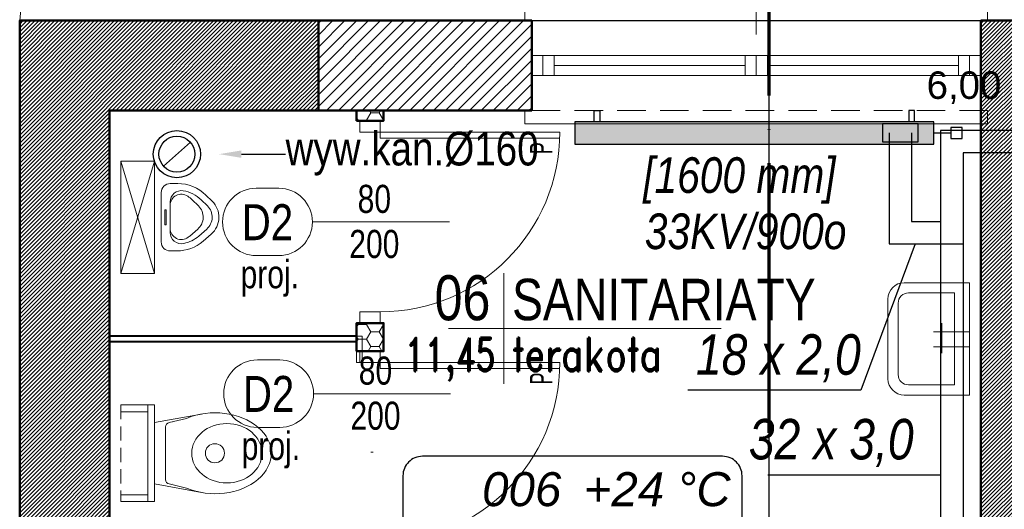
# Model space of a CAD drawing. Header units: centimetres. Extents: x -2715 to 104803, y -2927 to 32152.
# Tile 35 of 72: x 86216 to 86654, y 989 to 1207. Entities that reach past the tile are written whole.
import ezdxf
from ezdxf import colors
from ezdxf.entities.mleader import LeaderData, LeaderLine
from ezdxf.enums import TextEntityAlignment as Align
from ezdxf.lldxf.tags import DXFTag
from ezdxf.math import Vec2, Vec3

# ---------------------------------------------------------------- set-up
doc = ezdxf.new("R2010")
doc.units = ezdxf.units.CM
doc.header["$MEASUREMENT"] = 0
for name, pattern in [('ACAD_ISO04W100', [30, 24, -3, 0, -3]), ('DASHDOT2', [0.5, 0.25, -0.125, 0, -0.125]), ('DASHED', [19.05, 12.7, -6.35]), ('HIDDENX2', [19.05, 12.7, -6.35])]:
    doc.linetypes.add(name, pattern=pattern)
for name, color, linetype, lineweight in [('0_TXT', 252, 'Continuous', 15), ('0_TXT niewidoczne', 252, 'Continuous', 15), ('1_ doors proj.', 252, 'Continuous', 15), ('1_ hatch', 252, 'Continuous', 9), ('1_ hatch proj.', 252, 'Continuous', 9), ('1_ przerywana  S_CONSTRUCTION', 252, 'DASHDOT2', 25), ('1_ view 1', 252, 'Continuous', 15), ('1_ view 3', 252, 'Continuous', 9), ('1_ wall DIV', 252, 'Continuous', 40), ('1_ wall STRUCT', 252, 'Continuous', 50), ('1_ wall STRUCT proj.', 252, 'Continuous', 50), ('1_ wall STRUCT-DIV rozbiorka', 252, 'Continuous', 9), ('1_ windows proj.', 252, 'Continuous', 15), ('2_ doors description proj.', 252, 'Continuous', 15), ('2_ equipment istn.', 252, 'Continuous', 9), ('przekroj projektowany', 10, 'ACAD_ISO04W100', 70)]:
    doc.layers.add(name, color=color, linetype=linetype, lineweight=lineweight)
for name, color, linetype in [('1_ dach - osie', 252, 'DASHDOT'), ('3_KRATA_dzrwi istn.', 252, 'Continuous'), ('3_KRATA_okno istn.', 252, 'ZIGZAG'), ('IS_Grzejniki_Plan_rzut', 90, 'SOLID'), ('IS_Powrót', 240, 'Continuous'), ('IS_Text_Armatury_Therm', 7, 'Continuous'), ('IS_Text_Konstrukcji', 7, 'Continuous'), ('IS_Text_Odbiornikow_Therm', 7, 'Continuous'), ('IS_Zasilanie', 240, 'SOLID')]:
    doc.layers.add(name, color=color, linetype=linetype)
for name, color, linetype, true_color in [('IS_Armatura_podłączeniowa_grz._dolnozas.', 7, 'SOLID', 0x000000), ('IS_Armatura_Therm', 7, 'SOLID', 0x000000), ('IS_Opisy_działek_Therm', 7, 'SOLID', 0x000000)]:
    doc.layers.add(name, color=color, linetype=linetype, true_color=true_color)
doc.styles.add('ARIAL', font='arial.ttf', dxfattribs={"width": 0.8})
doc.styles.add('BIKTS', font='bikromsw.shx', dxfattribs={"width": 0.85})
doc.styles.add('H_POM', font='ARIALN.TTF', dxfattribs={"width": 0.7, "height": 18})
doc.styles.get("Standard").update_dxf_attribs({"font": 'ARIALN.TTF'})
doc.styles.add('TXT_D', font='arial.ttf')
doc.styles.add('TXT_M', font='romans.shx', dxfattribs={"width": 0.75, "oblique": 15})
doc.styles.add('TXT_S', font='romand.shx')
tags = doc.linetypes.add('Dash', pattern=[15, 10, -5]).pattern_tags.tags
tags[6:7] = [DXFTag(74, 4), DXFTag(75, 0), DXFTag(340, '0'), DXFTag(46, 0.0), DXFTag(50, 0.0), DXFTag(44, 0.0), DXFTag(45, 0.0)]
tags[4:5] = [DXFTag(74, 4), DXFTag(75, 0), DXFTag(340, '0'), DXFTag(46, 0.0), DXFTag(50, 0.0), DXFTag(44, 0.0), DXFTag(45, 0.0)]
tags = doc.linetypes.add('DASHDOT', pattern=[20, 10, -5, 0, -5]).pattern_tags.tags
tags[10:11] = [DXFTag(74, 4), DXFTag(75, 0), DXFTag(340, '0'), DXFTag(46, 0.0), DXFTag(50, 0.0), DXFTag(44, 0.0), DXFTag(45, 0.0)]
tags[8:9] = [DXFTag(74, 4), DXFTag(75, 0), DXFTag(340, '0'), DXFTag(46, 0.0), DXFTag(50, 0.0), DXFTag(44, 0.0), DXFTag(45, 0.0)]
tags[6:7] = [DXFTag(74, 4), DXFTag(75, 0), DXFTag(340, '0'), DXFTag(46, 0.0), DXFTag(50, 0.0), DXFTag(44, 0.0), DXFTag(45, 0.0)]
tags[4:5] = [DXFTag(74, 4), DXFTag(75, 0), DXFTag(340, '0'), DXFTag(46, 0.0), DXFTag(50, 0.0), DXFTag(44, 0.0), DXFTag(45, 0.0)]
doc.linetypes.add('FENCELINE9', pattern='A,1e-09,[163,AAA.SHX,S=1,R=0,X=0,Y=0],1.5,-0.5', length=2)
doc.linetypes.add('Rozbiö˘ka', pattern='A,7,[121,msgB.shx,S=1,R=0,X=0.5,Y=-1.826635],7', length=14)
tags = doc.linetypes.add('SOLID', pattern=[10, 10, 0]).pattern_tags.tags
tags[6:7] = [DXFTag(74, 4), DXFTag(75, 0), DXFTag(340, '0'), DXFTag(46, 0.0), DXFTag(50, 0.0), DXFTag(44, 0.0), DXFTag(45, 0.0)]
tags[4:5] = [DXFTag(74, 4), DXFTag(75, 0), DXFTag(340, '0'), DXFTag(46, 0.0), DXFTag(50, 0.0), DXFTag(44, 0.0), DXFTag(45, 0.0)]
doc.linetypes.add('ZIGZAG', pattern='A,0.0001,-0.2,[131,IS_LineDef.shx,S=0.2,R=0,X=-0.2,Y=0],-0.4,[131,IS_LineDef.shx,S=0.2,R=180,X=0.2,Y=0],-0.2', length=0.8001)

# ---------------------------------------------------------------- blocks, each defined once
blk = doc.blocks.new('PISUAR MINI')
for p, q in [((-11, 5), (11, 5)), ((-15, -2.36), (-15, 1)), ((-6.86, 1), (6.78, 1)), ((15, -1.92), (15, 1)), ((8.35, -7.72), (5.27, -11.29)), ((-7.74, -8.84), (-5.04, -11.6)), ((-7.74, -12.84), (-5.04, -15.6)), ((8.35, -11.72), (5.27, -15.29)), ((-9.88, -14.93), (-7.19, -17.7)), ((10.62, -13.69), (7.54, -17.25))]:
    blk.add_line(p, q)
blk.add_lwpolyline([(25, 8), (-25, 8), (-25, 23), (25, 23), (25, 8), (-25, 23), (25, 23), (-25, 8)])
blk.add_lwpolyline([(-3.32, 3.42), (3.32, 3.42), (3.32, 2.71), (-3.32, 2.71)], close=True)
for centre, radius, start, end in [((-11, 1), 4, 90, 180), ((11, 1), 4, 0, 90), ((-6.86, -4), 5, 90, 189.4289), ((-5.26, -4), 5, 90, 214.3206), ((4.94, -4), 5, 322.5192, 90), ((6.78, -4), 5, 347.9658, 90), ((3, -2.36), 18, 180, 224.301), ((-3, -1.92), 18, 319.1588, 0), ((3, -2.36), 15, 189.4289, 224.301), ((3, 1.64), 15, 214.3206, 224.301), ((-3, -1.92), 15, 319.1588, 347.9658), ((-3, 2.08), 15, 319.1588, 322.5192), ((-0.03, -6.71), 7, 224.301, 319.1588), ((-0.03, -10.71), 10, 224.301, 319.1588), ((-0.03, -10.71), 7, 224.301, 319.1588)]:
    blk.add_arc(centre, radius, start, end)
blk = doc.blocks.new('WC do stelaża')
at = {"lineweight": 9}
for p, q in [((-21.5, 0), (-21.5, -15)), ((-18.5, 0), (-18.5, -12)), ((18.5, -12), (18.5, 0)), ((21.5, -15), (21.5, 0)), ((21.5, -12), (-21.5, -12)), ((21.5, -15), (-21.5, -15))]:
    blk.add_line(p, q, dxfattribs=at)
at = {"linetype": 'DASHED', "lineweight": 9, "ltscale": 0.5}
blk.add_line((21.5, 0), (-21.5, 0), dxfattribs=at)
for p, q in [((-13.66, -15), (-17.45, -35.88)), ((13.66, -15), (17.45, -35.88)), ((-15.52, -29.33), (-13.66, -21.53)), ((-11.71, -19.99), (11.71, -19.99)), ((15.52, -29.33), (13.66, -21.53)), ((-13.66, -23.13), (-13.66, -23.13)), ((13.66, -23.13), (13.66, -23.13))]:
    blk.add_line(p, q)
at = {"lineweight": 13}
blk.add_circle((0, -41.93), 4.26, dxfattribs=at)
for centre, start, end in [((-11.71, -21.99), 90, 166.5968), ((11.71, -21.99), 13.4032, 90)]:
    blk.add_arc(centre, 2, start, end)
at = {"extrusion": (0, 0, -1)}
blk.add_ellipse((0, -42), major_axis=(0, 25), ratio=0.72, start_param=1.03929, end_param=5.243895, dxfattribs=at)
at = {"lineweight": 13}
blk.add_ellipse((0, -47.25), major_axis=(0, 15.64), ratio=0.845898, dxfattribs=at)
blk = doc.blocks.new('UMYWALKA')
for p, q in [((32, 55), (0, 55)), ((0, 55), (0, 0)), ((7.48, 50), (7.48, 5)), ((30, 50), (7.48, 50)), ((35, 10), (35, 45)), ((40, 8), (40, 47)), ((13.59, 34.46), (13.59, 19.84)), ((17.77, 31.32), (0, 31.32)), ((17.77, 24.01), (0, 24.01)), ((7.48, 5), (30, 5)), ((0, 0), (32, 0))]:
    blk.add_line(p, q)
for centre, radius, start, end in [((32, 47), 8, 0, 90), ((30, 45), 5, 0, 90), ((30, 10), 5, 270, 0), ((32, 8), 8, 270, 0)]:
    blk.add_arc(centre, radius, start, end)
blk = doc.blocks.new('MET')
at = {"layer": '0_TXT niewidoczne'}
for p, q in [((0, -20), (0, 20)), ((-20, 0), (78.66, 0))]:
    blk.add_line(p, q, dxfattribs=at)
at = {"style": 'TXT_D', "width": 0.8, "flags": 4}
blk.add_attdef('NUMER', text='', height=15, dxfattribs=at).set_placement((-6.73, 3.76), align=Align.RIGHT)
blk.add_attdef('NAZWA', (4.15, 3.76), '', height=15, dxfattribs=at)
at = {"layer": '0_TXT niewidoczne', "style": 'TXT_M', "width": 0.8, "flags": 4}
blk.add_attdef('M2', text='', height=12, dxfattribs=at).set_placement((-6.06, -15.36), align=Align.RIGHT)
blk.add_attdef('POSADZKA', (4.15, -15.36), '', height=12, dxfattribs=at)
blk = doc.blocks.new('vcxbvnbnbvmn')
at = {"color": 7}
for points in [[(-200, 15.5), (-203, 15.5), (-203, 21.5), (3, 21.5), (3, 21.5), (3, 15.5), (0, 15.5)], [(-200, -24.5), (-203, -24.5), (-203, -30.5), (3, -30.5), (3, -27.5), (3, -24.5), (0, -24.5)]]:
    blk.add_lwpolyline(points, dxfattribs=at)
at = {"color": 253, "linetype": 'HIDDENX2'}
for points in [[(-200, 15.5), (0, 15.5)], [(-200, -24.5), (0, -24.5)]]:
    blk.add_lwpolyline(points, dxfattribs=at)
for points in [[(-200, 0), (-195, 0), (-195, -9), (-200, -9), (-200, 0)], [(-195, 0), (-105, 0)], [(-195, 0), (-190, 0), (-190, -9), (-195, -9), (-195, 0)], [(-105, 0), (-100, 0), (-100, -9), (-105, -9), (-105, 0)], [(-100, 0), (-95, 0), (-95, -9), (-100, -9), (-100, 0)], [(-95, 0), (-5, 0)], [(-10, 0), (-5, 0), (-5, -9), (-10, -9), (-10, 0)], [(-5, 0), (0, 0), (0, -9), (-5, -9), (-5, 0)], [(-190, -4.5), (-105, -4.5)], [(-95, -4.5), (-10, -4.5)], [(-195, -9), (-105, -9)], [(-95, -9), (-5, -9)]]:
    blk.add_lwpolyline(points)
blk = doc.blocks.new('gfdgfhgfjhgjhgjhgjh')
for p, q in [((-9.09, -5), (-9.09, 0)), ((0, 0), (0, -5)), ((0, -5), (-9.09, -5)), ((0, -5), (80, -5)), ((0, -7.73), (79.95, -7.73)), ((-9.09, -85), (0, -85)), ((0, -85), (0, -90))]:
    blk.add_line(p, q)
for points in [[(0, 0), (-9.09, 0), (-9.09, -5), (0, -5)], [(0, -85), (-9.09, -85), (-9.09, -90), (0, -90)]]:
    blk.add_lwpolyline(points, close=True)
for points in [[(0, -5), (0, -7.73)], [(-3.18, -45), (-4.18, -45)]]:
    blk.add_lwpolyline(points)
blk.add_arc((0, -5), 80, 270, 0)
at = {"insert": (66.67, -14.86), "char_height": 10, "width": 6.2032, "attachment_point": 1, "rotation": 90, "style": 'H_POM'}
blk.add_mtext('P', dxfattribs=at)
blk = doc.blocks.new('_OZN.DRZWI')
blk.add_line((0, 0), (61.07, 0))
blk.add_lwpolyline([(-15, 15, -1), (-15, -15), (-25, -15, -1), (-25, 15)], format="xyb", close=True)
at = {"style": 'BIKTS', "width": 0.8}
blk.add_attdef('WYSOK', text='', height=8, rotation=0, dxfattribs=at).set_placement((27.59, 12.75), align=Align.TOP_CENTER)
for p in [(-20, 0), (75.14, 0)]:
    blk.add_attdef('OZN', text='', height=8, rotation=0, dxfattribs=at).set_placement(p, align=Align.MIDDLE)
blk.add_attdef('SZEROK', text='', height=8, rotation=0, dxfattribs=at).set_placement((27.59, -12.4), align=Align.CENTER)
blk = doc.blocks.new('GRFHGFJNHGJMKH')
at = {"layer": '1_ dach - osie'}
blk.add_line((0, -1754.68), (0, 0), dxfattribs=at)
at = {"layer": 'przekroj projektowany', "ltscale": 5}
blk.add_line((0, -255.74), (0, 33.98), dxfattribs=at)

msp = doc.modelspace()

# ---------------------------------------------------------------- hatches: boundary and pattern name
at = {"layer": '1_ hatch'}
h = msp.add_hatch(dxfattribs=at)
h.set_pattern_fill('ANSI31', color=256, scale=10)
h.paths.add_polyline_path([(86255.57, 517.9), (86215.57, 517.9), (86215.55, 1206.93), (86348.55, 1206.93), (86348.55, 1166.93), (86255.55, 1166.93), (86255.55, 861.93), (86440.51, 861.93), (86440.51, 831.93), (86251.55, 831.93), (86251.55, 705.93), (86429.55, 705.93), (86429.55, 681.93), (86255.55, 681.93)])
h = msp.add_hatch(dxfattribs=at)
h.set_pattern_fill('ANSI31', color=256, scale=10)
h.paths.add_polyline_path([(86685.55, 619.93), (86650.07, 619.93), (86643.55, 619.93), (86643.55, 681.93), (86544.51, 681.93), (86544.51, 705.93), (86643.55, 705.93), (86643.55, 831.93), (86548.51, 831.93), (86548.51, 861.93), (86643.55, 861.93), (86643.55, 1206.93), (86830.55, 1206.93), (86830.55, 1166.93), (86685.55, 1166.93), (86685.55, 705.93), (86900.55, 705.93), (86900.55, 681.93), (86685.55, 681.93)])
at = {"layer": '1_ hatch proj.'}
h = msp.add_hatch(dxfattribs=at)
h.set_pattern_fill('ANSI31', color=256, scale=30)
h.set_pattern_definition([(45, (433.1667, -2e-12), (-2.65165043, 2.65165043), [])])
h.paths.add_polyline_path([(86348.55, 1166.93), (86443.55, 1166.93), (86443.55, 1206.93), (86348.55, 1206.93)])
h = msp.add_hatch(dxfattribs=at)
h.set_pattern_fill('HONEY', color=256, scale=30)
h.paths.add_polyline_path([(86365.55, 1162.35), (86365.55, 1166.93), (86377.55, 1166.93), (86377.55, 1162.35)])
h = msp.add_hatch(dxfattribs=at)
h.set_pattern_fill('HONEY', color=256, scale=30)
h.paths.add_polyline_path([(86365.55, 1059.85), (86365.55, 1072.35), (86377.55, 1072.35), (86377.55, 1059.85)])
at = {"layer": 'IS_Grzejniki_Plan_rzut'}
msp.add_hatch(color=256, dxfattribs=at).paths.add_polyline_path([(86622.67, 1161.93), (86462.67, 1161.93), (86462.67, 1151.93), (86622.67, 1151.93)])

# ---------------------------------------------------------------- linework, layer by layer
at = {"layer": '1_ hatch'}
msp.add_lwpolyline([(89230.29, 1406.47), (89230.29, 1206.93), (89183.55, 1206.93), (89183.55, 1236.93), (89158.55, 1236.93), (89158.55, 1206.93), (86215.55, 1206.93), (86224.83, 1305.31), (89230.29, 1406.47)], dxfattribs=at)
at = {"layer": '1_ przerywana  S_CONSTRUCTION', "color": 99, "linetype": 'Dash', "ltscale": 20, "true_color": 0x1d5d29}
msp.add_lwpolyline([(86279.55, 1142.21), (86291.54, 1152.81)], dxfattribs=at)
at = {"layer": '1_ przerywana  S_CONSTRUCTION', "color": 99, "linetype": 'Dash', "ltscale": 10, "true_color": 0x1d5d29}
for radius in [10.5, 8]:
    msp.add_circle((86285.55, 1147.51), radius, dxfattribs=at)
at = {"layer": '1_ view 3'}
msp.add_lwpolyline([(86215.55, 1206.93), (86224.83, 1305.31), (89230.29, 1406.47)], dxfattribs=at)
at = {"layer": '1_ wall DIV'}
for points in [[(86365.55, 1066.51), (86255.55, 1066.51)], [(86365.55, 1059.85), (86365.55, 1066.51)], [(86365.55, 1064.01), (86255.55, 1064.01)]]:
    msp.add_lwpolyline(points, dxfattribs=at)
at = {"layer": '1_ wall STRUCT'}
msp.add_lwpolyline([(86255.55, 517.9), (86215.55, 517.9), (86215.55, 1206.93), (86348.55, 1206.93), (86348.55, 1166.93), (86255.55, 1166.93), (86255.55, 861.93), (86440.51, 861.93), (86440.51, 831.93), (86251.55, 831.93), (86251.55, 705.93), (86429.55, 705.93), (86429.55, 681.93), (86255.55, 681.93)], close=True, dxfattribs=at)
msp.add_lwpolyline([(86685.55, 619.93), (86650.07, 619.93), (86643.55, 619.93), (86643.55, 681.93), (86544.51, 681.93), (86544.51, 705.93), (86643.55, 705.93), (86643.55, 831.93), (86548.51, 831.93), (86548.51, 861.93), (86643.55, 861.93), (86643.55, 1206.93), (86830.55, 1206.93), (86830.55, 1166.93), (86685.55, 1166.93), (86685.55, 705.93), (86900.55, 705.93), (86900.55, 681.93), (86685.55, 681.93), (86685.55, 619.93)], dxfattribs=at)
at = {"layer": '1_ wall STRUCT proj.'}
for points in [[(86348.55, 1166.93), (86443.55, 1166.93), (86443.55, 1206.93), (86348.55, 1206.93), (86348.55, 1166.93)], [(86365.55, 1162.35), (86365.55, 1166.93), (86377.55, 1166.93), (86377.55, 1162.35), (86365.55, 1162.35)], [(86365.55, 1059.85), (86365.55, 1072.35), (86377.55, 1072.35), (86377.55, 1059.85), (86365.55, 1059.85)]]:
    msp.add_lwpolyline(points, dxfattribs=at)
at = {"layer": '1_ wall STRUCT-DIV rozbiorka', "linetype": 'Rozbiö˘ka', "ltscale": 0.5}
msp.add_lwpolyline([(86365.55, 1066.51), (86365.55, 1054.85), (86368.05, 1054.85), (86368.05, 1066.51), (86365.55, 1066.51)], dxfattribs=at)
at = {"layer": '3_KRATA_dzrwi istn.', "linetype": 'FENCELINE9', "ltscale": 2.5}
msp.add_lwpolyline([(86443.55, 1206.93), (86643.55, 1206.93)], dxfattribs=at)
at = {"layer": '3_KRATA_okno istn.', "linetype": 'ZIGZAG', "ltscale": 15}
msp.add_lwpolyline([(86348.55, 1206.93), (86643.55, 1206.93)], dxfattribs=at)
at = {"layer": 'IS_Armatura_podłączeniowa_grz._dolnozas.'}
msp.add_lwpolyline([(86615.67, 1160.93), (86599.67, 1160.93), (86599.67, 1152.93), (86615.67, 1152.93), (86615.67, 1160.93)], dxfattribs=at)
at = {"layer": 'IS_Armatura_Therm'}
for points in [[(86630.17, 1154.43), (86635.17, 1154.43), (86635.17, 1159.43), (86630.17, 1159.43), (86630.17, 1154.43)], [(86622.67, 1156.93), (86630.17, 1156.93)]]:
    msp.add_lwpolyline(points, dxfattribs=at)
at = {"layer": 'IS_Grzejniki_Plan_rzut'}
for points in [[(86471.42, 1161.93), (86471.42, 1166.93), (86473.92, 1166.93), (86473.92, 1161.93)], [(86613.92, 1161.93), (86613.92, 1166.93), (86611.42, 1166.93), (86611.42, 1161.93)], [(86622.67, 1161.93), (86462.67, 1161.93), (86462.67, 1151.93), (86622.67, 1151.93), (86622.67, 1161.93)]]:
    msp.add_lwpolyline(points, dxfattribs=at)
at = {"layer": 'IS_Opisy_działek_Therm'}
for points in [[(86614.31, 1107.54), (86590.05, 1042.43), (86513.1, 1042.43)], [(86625.6, 1004.74), (86548.65, 1004.74)]]:
    msp.add_lwpolyline(points, dxfattribs=at)
at = {"layer": 'IS_Powrót', "linetype": 'Dash'}
for points in [[(86697, 1158.04), (86625.6, 1158.04)], [(86625.6, 1158.04), (86625.6, 1117.54)], [(86612.67, 1156.93), (86612.67, 1117.54)], [(86612.67, 1117.54), (86625.6, 1117.54)], [(86625.6, 1117.54), (86625.6, 903.26)]]:
    msp.add_lwpolyline(points, dxfattribs=at)
at = {"layer": 'IS_Text_Konstrukcji', "linetype": 'SOLID'}
msp.add_lwpolyline([(86394.87, 961.07), (86528.54, 961.07, 0.414214), (86537.2, 969.73), (86537.2, 1004.4, 0.414214), (86528.54, 1013.07), (86394.87, 1013.07, 0.414214), (86386.2, 1004.4), (86386.2, 969.73, 0.414214), (86394.87, 961.07)], format="xyb", dxfattribs=at)
at = {"layer": 'IS_Zasilanie'}
for points in [[(86602.67, 1156.93), (86602.67, 1107.54)], [(86697, 1148.04), (86635.6, 1148.04)], [(86635.6, 1148.04), (86635.6, 1107.54)], [(86602.67, 1107.54), (86635.6, 1107.54)], [(86635.6, 1107.54), (86635.6, 893.26)]]:
    msp.add_lwpolyline(points, dxfattribs=at)

# ---------------------------------------------------------------- block references
at = {"layer": '0_TXT'}
ref = msp.add_blockref('MET', (86431.11, 1069.92), dxfattribs=dict(at, xscale=1.23, yscale=1.23, zscale=1.23, rotation=359.9999999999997))
ref.add_attrib('NUMER', '06', dxfattribs={"layer": '0', "height": 20, "style": 'TXT_D', "width": 0.8, "flags": 4}).set_placement((86425.15, 1073.61), align=Align.RIGHT)
ref.add_attrib('NAZWA', 'SANITARIATY', (86434.8, 1073.61), dxfattribs={"layer": '0', "height": 18.45, "style": 'TXT_D', "width": 0.8, "flags": 4})
ref.add_attrib('M2', '11,45', dxfattribs={"layer": '0', "height": 14.76, "style": 'TXT_S', "width": 0.7, "flags": 4}).set_placement((86427.42, 1051.02), align=Align.RIGHT)
ref.add_attrib('POSADZKA', 'terakota', (86434.8, 1051.02), dxfattribs={"layer": '0', "height": 14.76, "style": 'TXT_S', "width": 0.8, "flags": 4})
at = {"layer": '1_ doors proj.'}
for p in [(86376.09, 1162.35), (86376.09, 1059.85)]:
    msp.add_blockref('gfdgfhgfjhgjhgjhgjh', p, dxfattribs=at)
at = {"layer": '1_ view 1'}
msp.add_blockref('GRFHGFJNHGJMKH', (86549.24, 1279.19), dxfattribs=at)
at = {"layer": '1_ windows proj.'}
msp.add_blockref('vcxbvnbnbvmn', (86643.55, 1191.43), dxfattribs=at)
at = {"layer": '2_ doors description proj.'}
ref = msp.add_blockref('_OZN.DRZWI', (86543.55, 1261.83), dxfattribs=dict(at, rotation=270))
ref.add_attrib('OZN', 'proj.', dxfattribs={"layer": '0', "color": 7, "lineweight": 5, "height": 12.5, "rotation": 90, "style": 'BIKTS', "width": 0.8}).set_placement((86569.95, 1280.69), align=Align.MIDDLE)
ref.add_attrib('WYSOK', '95', dxfattribs={"layer": '0', "color": 7, "lineweight": 5, "height": 12.5, "rotation": 90, "style": 'BIKTS', "width": 0.8}).set_placement((86548.08, 1241.82), align=Align.TOP_CENTER)
ref.add_attrib('SZEROK', '200', dxfattribs={"layer": '0', "color": 7, "lineweight": 5, "height": 12.5, "rotation": 90, "style": 'BIKTS', "width": 0.8}).set_placement((86538.35, 1236.88), align=Align.CENTER)
ref.add_attrib('OZN', 'O2', dxfattribs={"layer": '0', "color": 7, "lineweight": 5, "height": 16, "rotation": 90, "style": 'ARIAL', "width": 0.8}).set_placement((86543.55, 1281.83), align=Align.MIDDLE)
ref = msp.add_blockref('_OZN.DRZWI', (86345.88, 1117.35), dxfattribs=at)
ref.add_attrib('OZN', 'proj.', dxfattribs={"layer": '0', "color": 7, "lineweight": 5, "height": 12.5, "style": 'BIKTS', "width": 0.8}).set_placement((86326.91, 1092.54), align=Align.MIDDLE)
ref.add_attrib('WYSOK', '200', dxfattribs={"layer": '0', "color": 7, "lineweight": 5, "height": 12.5, "style": 'BIKTS', "width": 0.8}).set_placement((86373.47, 1113.81), align=Align.TOP_CENTER)
ref.add_attrib('SZEROK', '80', dxfattribs={"layer": '0', "color": 7, "lineweight": 5, "height": 12.5, "style": 'BIKTS', "width": 0.8}).set_placement((86373.47, 1121.36), align=Align.CENTER)
ref.add_attrib('OZN', 'D2', dxfattribs={"layer": '0', "color": 7, "lineweight": 5, "height": 16, "style": 'ARIAL', "width": 0.8}).set_placement((86325.88, 1117.35), align=Align.MIDDLE)
ref = msp.add_blockref('_OZN.DRZWI', (86346.38, 1040.94), dxfattribs=at)
ref.add_attrib('OZN', 'proj.', dxfattribs={"layer": '0', "color": 7, "lineweight": 5, "height": 12.5, "style": 'BIKTS', "width": 0.8}).set_placement((86327.41, 1016.14), align=Align.MIDDLE)
ref.add_attrib('WYSOK', '200', dxfattribs={"layer": '0', "color": 7, "lineweight": 5, "height": 12.5, "style": 'BIKTS', "width": 0.8}).set_placement((86373.97, 1037.4), align=Align.TOP_CENTER)
ref.add_attrib('SZEROK', '80', dxfattribs={"layer": '0', "color": 7, "lineweight": 5, "height": 12.5, "style": 'BIKTS', "width": 0.8}).set_placement((86373.97, 1044.96), align=Align.CENTER)
ref.add_attrib('OZN', 'D2', dxfattribs={"layer": '0', "color": 7, "lineweight": 5, "height": 16, "style": 'ARIAL', "width": 0.8}).set_placement((86326.38, 1040.94), align=Align.MIDDLE)
at = {"layer": '2_ equipment istn.', "xscale": -1, "rotation": 89.99999999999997}
msp.add_blockref('PISUAR MINI', (86283.55, 1119.43), dxfattribs=at)
at = {"layer": '2_ equipment istn.', "xscale": 0.909090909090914, "yscale": 0.909090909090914, "zscale": 0.9090909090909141, "rotation": 180.0000000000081}
msp.add_blockref('UMYWALKA', (86638.55, 1090.31), dxfattribs=at)
at = {"layer": '2_ equipment istn.', "rotation": 90}
msp.add_blockref('WC do stelaża', (86260.55, 1014.43), dxfattribs=at)

# ---------------------------------------------------------------- texts
at = {"layer": 'IS_Opisy_działek_Therm', "char_height": 18, "attachment_point": 9}
for s, insert in [('\\fArial Narrow|b0|i1;18 x 2,0', (86590.05, 1046.03)), ('\\fArial Narrow|b0|i1;32 x 3,0', (86613.6, 1008.34))]:
    msp.add_mtext(s, dxfattribs=dict(at, insert=insert))
at = {"layer": 'IS_Text_Armatury_Therm', "linetype": 'SOLID', "insert": (86652.67, 1169.81), "char_height": 12.24, "attachment_point": 9}
msp.add_mtext('\\fArial|b0|i0;6,00  ', dxfattribs=at)
at = {"layer": 'IS_Text_Konstrukcji', "linetype": 'SOLID', "char_height": 15.12}
for s, insert, attachment_point in [('\\fArial|b0|i1;006', (86456.7, 990.67), 9), ('\\fArial|b0|i1;+24 °C', (86466.7, 990.67), 7)]:
    msp.add_mtext(s, dxfattribs=dict(at, insert=insert, attachment_point=attachment_point))
at = {"layer": 'IS_Text_Odbiornikow_Therm', "linetype": 'SOLID', "char_height": 15.84}
for s, insert, attachment_point in [('\\fArial Narrow|b0|i1;[1600 mm]', (86578.89, 1146.1), 3), ('\\fArial Narrow|b0|i1;33KV/900o', (86493.89, 1121.1), 1)]:
    msp.add_mtext(s, dxfattribs=dict(at, insert=insert, attachment_point=attachment_point))

# ---------------------------------------------------------------- leaders
at = {"layer": '0_TXT', "color": 99, "true_color": 0x1d5d29}
ml = msp.add_multileader_mtext('Standard', dxfattribs=at)
ml.set_content('{\\fArial Narrow|b0|i0|c238|p34;\\H83.333333x;\\C119;\\c3761700;wyw.kan.%%C160}', color=150)
ml.set_leader_properties()
ml.build(insert=Vec2(0, 0))
ml.multileader.update_dxf_attribs({"dogleg_length": 0.36, "arrow_head_size": 10})
ctx = ml.context
ctx.base_point, ctx.char_height, ctx.arrow_head_size, ctx.landing_gap_size, ctx.plane_origin = Vec3(86333.85, 1147.51), 0.18, 10, 0.09, Vec3(86304.29, 1147.51)
notes = []
notes.append((ctx, [(0, (1, 1, 0), (86333.49, 1147.51), (1, 0), 0.36, [(0, [(86304.29, 1147.51)], 0, [])])]))
ctx.mtext.insert, ctx.mtext.flow_direction = Vec3(86333.94, 1157.49), 5
for ctx, leaders in notes:
    for number, flags, end, landing, length, lines in leaders:
        leader = LeaderData()
        leader.index, (leader.has_last_leader_line, leader.has_dogleg_vector, leader.attachment_direction) = number, flags
        leader.last_leader_point, leader.dogleg_vector, leader.dogleg_length = Vec3(end), Vec3(landing), length
        for number, points, colour, breaks in lines:
            line = LeaderLine()
            line.index, line.vertices, line.color, line.breaks = number, Vec3.list(points), colors.encode_raw_color(colour), breaks
            leader.lines.append(line)
        ctx.leaders.append(leader)

doc.saveas('drawing.dxf')
